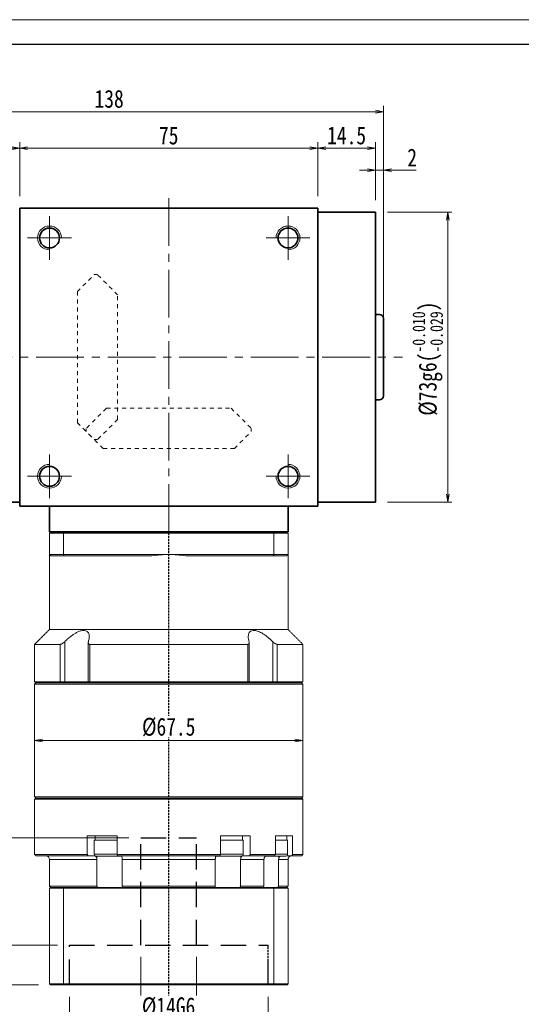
# Model space of a CAD drawing. Header units: millimetres. Extents: x -22 to 512, y -24 to 348.
# Tile 3 of 7: x 108 to 234, y 100 to 348. Entities that reach past the tile are written whole.
import ezdxf

# ---------------------------------------------------------------- set-up
doc = ezdxf.new("R2010")
doc.units = ezdxf.units.MM
for name, pattern in [('DASHED', [0.75, 0.5, -0.25]), ('DASHED2', [9.525, 6.35, -3.175]), ('点画线', [18, 12, -2, 2, -2]), ('虚线', [2, 1, -1])]:
    doc.linetypes.add(name, pattern=pattern)
doc.layers.add('4虚线层', color=6, linetype='DASHED2')
for name, color, linetype, lineweight in [('EB0_1', 7, 'Continuous', 35), ('中心线层', 1, '点画线', 18), ('图框_外框线', 7, 'Continuous', 18), ('尺寸线层', 3, 'Continuous', 18), ('粗实线层', 7, 'Continuous', 35), ('虚线层_1', 6, '虚线', 18)]:
    doc.layers.add(name, color=color, linetype=linetype, lineweight=lineweight)
doc.styles.add('宋体', font='SimSun.ttf', dxfattribs={"width": 0.8})
doc.dimstyles.new('A水平标注$0', dxfattribs={"dimtxt": 3.5, "dimasz": 2, "dimexe": 1.5, "dimexo": 3, "dimgap": 1.1, "dimtad": 1, "dimtoh": 1, "dimdec": 4, "dimdsep": 46, "dimtxsty": '宋体', "dimblk": 'OPEN', "dimcen": 3, "dimclrd": 3, "dimclre": 3, "dimclrt": 6, "dimadec": 0, "dimazin": 0, "dimtm": 1e-09, "dimtfac": 1, "dimtdec": 4, "dimtix": 1, "dimtmove": 0, "dimatfit": 3, "dimldrblk": 'OPEN', "dimfxl": 0, "dimlwd": 13, "dimlwe": 13, "dimarcsym": 0})
doc.dimstyles.new('D直径标注φ25', dxfattribs={"dimtxt": 3.5, "dimasz": 2, "dimexe": 1, "dimexo": 3, "dimtad": 1, "dimtoh": 1, "dimdec": 1, "dimdsep": 46, "dimtxsty": '宋体', "dimblk": 'OPEN', "dimcen": 3, "dimclrd": 3, "dimclre": 3, "dimclrt": 130, "dimadec": 0, "dimazin": 0, "dimtm": 1e-09, "dimtfac": 1, "dimtdec": 1, "dimtmove": 0, "dimatfit": 0, "dimldrblk": 'OPEN', "dimfxl": 0, "dimlwd": 13, "dimlwe": 13, "dimarcsym": 0})

# ---------------------------------------------------------------- blocks, each defined once
blk = doc.blocks.new('_Open')
at = {"color": 0, "linetype": 'ByBlock', "lineweight": -2}
for p, q in [((-1, 0.17), (0, 0)), ((-1, -0.17), (0, 0)), ((0, 0), (-1, 0))]:
    blk.add_line(p, q, dxfattribs=at)
blk = doc.blocks.new('*D16')
at = {"layer": 'Defpoints', "color": 0, "transparency": 16777216}
for p in [(183.22, 315.53), (108.22, 300.43), (183.22, 300.43)]:
    blk.add_point(p, dxfattribs=at)
at = {"layer": '尺寸线层', "color": 3, "lineweight": 13, "transparency": 16777216}
for p, q in [((108.22, 303.43), (108.22, 317.03)), ((110.22, 315.53), (181.22, 315.53)), ((183.22, 303.43), (183.22, 317.03))]:
    blk.add_line(p, q, dxfattribs=at)
at = {"layer": '尺寸线层', "color": 3, "lineweight": 13, "transparency": 16777216, "xscale": 2, "yscale": 2, "zscale": 2, "rotation": 180}
blk.add_blockref('_Open', (108.22, 315.53), dxfattribs=at)
at = {"layer": '尺寸线层', "color": 3, "lineweight": 13, "transparency": 16777216, "xscale": 2, "yscale": 2, "zscale": 2}
blk.add_blockref('_Open', (183.22, 315.53), dxfattribs=at)
at = {"layer": '尺寸线层', "color": 6, "transparency": 16777216, "insert": (145.72, 318.7), "char_height": 4.5, "attachment_point": 5, "style": '宋体', "bg_fill": 3, "box_fill_scale": 1.1, "bg_fill_color": 257, "bg_fill_transparency": 0}
blk.add_mtext('75', dxfattribs=at)
blk = doc.blocks.new('*D17')
at = {"layer": 'Defpoints', "color": 0, "transparency": 16777216}
for p in [(93.72, 315.53), (108.22, 300.43), (93.72, 299.43)]:
    blk.add_point(p, dxfattribs=at)
at = {"layer": '尺寸线层', "color": 3, "lineweight": 13, "transparency": 16777216}
for p, q in [((93.72, 302.43), (93.72, 317.03)), ((106.22, 315.53), (95.72, 315.53)), ((108.22, 303.43), (108.22, 317.03))]:
    blk.add_line(p, q, dxfattribs=at)
at = {"layer": '尺寸线层', "color": 3, "lineweight": 13, "transparency": 16777216, "xscale": 2, "yscale": 2, "zscale": 2, "rotation": 180}
blk.add_blockref('_Open', (93.72, 315.53), dxfattribs=at)
at = {"layer": '尺寸线层', "color": 3, "lineweight": 13, "transparency": 16777216, "xscale": 2, "yscale": 2, "zscale": 2}
blk.add_blockref('_Open', (108.22, 315.53), dxfattribs=at)
at = {"layer": '尺寸线层', "color": 6, "transparency": 16777216, "insert": (100.97, 318.71), "char_height": 4.5, "attachment_point": 5, "style": '宋体', "bg_fill": 3, "box_fill_scale": 1.1, "bg_fill_color": 257, "bg_fill_transparency": 0}
blk.add_mtext('14.5', dxfattribs=at)
blk = doc.blocks.new('*D19')
at = {"layer": 'Defpoints', "color": 0, "transparency": 16777216}
for p in [(61.72, 324.72), (61.72, 269.93), (199.72, 269.93)]:
    blk.add_point(p, dxfattribs=at)
at = {"layer": '尺寸线层', "color": 3, "lineweight": 13, "transparency": 16777216}
for p, q in [((61.72, 272.93), (61.72, 326.22)), ((197.72, 324.72), (63.72, 324.72)), ((199.72, 272.93), (199.72, 326.22))]:
    blk.add_line(p, q, dxfattribs=at)
at = {"layer": '尺寸线层', "color": 3, "lineweight": 13, "transparency": 16777216, "xscale": 2, "yscale": 2, "zscale": 2, "rotation": 180}
blk.add_blockref('_Open', (61.72, 324.72), dxfattribs=at)
at = {"layer": '尺寸线层', "color": 3, "lineweight": 13, "transparency": 16777216, "xscale": 2, "yscale": 2, "zscale": 2}
blk.add_blockref('_Open', (199.72, 324.72), dxfattribs=at)
at = {"layer": '尺寸线层', "color": 6, "transparency": 16777216, "insert": (130.72, 327.92), "char_height": 4.5, "attachment_point": 5, "style": '宋体', "bg_fill": 3, "box_fill_scale": 1.1, "bg_fill_color": 257, "bg_fill_transparency": 0}
blk.add_mtext('138', dxfattribs=at)
blk = doc.blocks.new('*D21')
at = {"layer": 'Defpoints', "color": 0, "transparency": 16777216}
for p in [(199.72, 310), (197.72, 299.43), (199.72, 271.68)]:
    blk.add_point(p, dxfattribs=at)
at = {"layer": '尺寸线层', "color": 3, "lineweight": 13, "transparency": 16777216}
for p, q in [((195.72, 310), (193.72, 310)), ((197.72, 302.43), (197.72, 311.5)), ((197.72, 310), (199.72, 310)), ((199.72, 274.68), (199.72, 311.5)), ((204.96, 310), (201.72, 310)), ((207.95, 310), (204.96, 310))]:
    blk.add_line(p, q, dxfattribs=at)
at = {"layer": '尺寸线层', "color": 3, "lineweight": 13, "transparency": 16777216, "xscale": 2, "yscale": 2, "zscale": 2}
blk.add_blockref('_Open', (197.72, 310), dxfattribs=at)
at = {"layer": '尺寸线层', "color": 3, "lineweight": 13, "transparency": 16777216, "xscale": 2, "yscale": 2, "zscale": 2, "rotation": 180}
blk.add_blockref('_Open', (199.72, 310), dxfattribs=at)
at = {"layer": '尺寸线层', "color": 6, "transparency": 16777216, "insert": (206.95, 313.17), "char_height": 4.5, "attachment_point": 5, "style": '宋体', "bg_fill": 3, "box_fill_scale": 1.1, "bg_fill_color": 257, "bg_fill_transparency": 0}
blk.add_mtext('2', dxfattribs=at)
blk = doc.blocks.new('*D22')
at = {"layer": 'Defpoints', "color": 0, "transparency": 16777216}
for p in [(197.72, 315.53), (183.22, 300.43), (197.72, 299.43)]:
    blk.add_point(p, dxfattribs=at)
at = {"layer": '尺寸线层', "color": 3, "lineweight": 13, "transparency": 16777216}
for p, q in [((183.22, 303.43), (183.22, 317.03)), ((185.22, 315.53), (195.72, 315.53)), ((197.72, 302.43), (197.72, 317.03))]:
    blk.add_line(p, q, dxfattribs=at)
at = {"layer": '尺寸线层', "color": 3, "lineweight": 13, "transparency": 16777216, "xscale": 2, "yscale": 2, "zscale": 2, "rotation": 180}
blk.add_blockref('_Open', (183.22, 315.53), dxfattribs=at)
at = {"layer": '尺寸线层', "color": 3, "lineweight": 13, "transparency": 16777216, "xscale": 2, "yscale": 2, "zscale": 2}
blk.add_blockref('_Open', (197.72, 315.53), dxfattribs=at)
at = {"layer": '尺寸线层', "color": 6, "transparency": 16777216, "insert": (190.47, 318.71), "char_height": 4.5, "attachment_point": 5, "style": '宋体', "bg_fill": 3, "box_fill_scale": 1.1, "bg_fill_color": 257, "bg_fill_transparency": 0}
blk.add_mtext('14.5', dxfattribs=at)
blk = doc.blocks.new('*D23')
at = {"layer": 'Defpoints', "color": 0, "transparency": 16777216}
for p in [(197.72, 299.43), (197.72, 226.43), (215.93, 226.43)]:
    blk.add_point(p, dxfattribs=at)
at = {"layer": '尺寸线层', "color": 3, "lineweight": 13, "transparency": 16777216}
for p, q in [((200.72, 299.43), (216.93, 299.43)), ((215.93, 297.43), (215.93, 228.43)), ((200.72, 226.43), (216.93, 226.43))]:
    blk.add_line(p, q, dxfattribs=at)
at = {"layer": '尺寸线层', "color": 3, "lineweight": 13, "transparency": 16777216, "xscale": 2, "yscale": 2, "zscale": 2}
for p, rotation in [((215.93, 299.43), 90), ((215.93, 226.43), 270)]:
    blk.add_blockref('_Open', p, dxfattribs=dict(at, rotation=rotation))
at = {"layer": '尺寸线层', "color": 130, "transparency": 16777216, "insert": (210.86, 262.55), "char_height": 4.5, "attachment_point": 5, "rotation": 90, "style": '宋体', "bg_fill": 3, "box_fill_scale": 1.1, "bg_fill_color": 257, "bg_fill_transparency": 0}
blk.add_mtext('{\\A1;\\A1;%%C73g6({\\H0.707107x;\\S-0.010^ -0.029;})}', dxfattribs=at)
blk = doc.blocks.new('*D37')
at = {"layer": 'Defpoints', "color": 0, "transparency": 16777216}
for p in [(120.72, 104.93), (170.72, 104.93), (170.72, 88.27)]:
    blk.add_point(p, dxfattribs=at)
at = {"layer": '尺寸线层', "color": 3, "lineweight": 13, "transparency": 16777216}
for p, q in [((120.72, 101.93), (120.72, 86.77)), ((170.72, 101.93), (170.72, 86.77)), ((122.72, 88.27), (168.72, 88.27))]:
    blk.add_line(p, q, dxfattribs=at)
at = {"layer": '尺寸线层', "color": 3, "lineweight": 13, "transparency": 16777216, "xscale": 2, "yscale": 2, "zscale": 2, "rotation": 180}
blk.add_blockref('_Open', (120.72, 88.27), dxfattribs=at)
at = {"layer": '尺寸线层', "color": 3, "lineweight": 13, "transparency": 16777216, "xscale": 2, "yscale": 2, "zscale": 2}
blk.add_blockref('_Open', (170.72, 88.27), dxfattribs=at)
at = {"layer": '尺寸线层', "color": 6, "transparency": 16777216, "insert": (145.72, 91.64), "char_height": 4.5, "attachment_point": 5, "style": '宋体', "bg_fill": 3, "box_fill_scale": 1.1, "bg_fill_color": 257, "bg_fill_transparency": 0}
blk.add_mtext('%%C50E7', dxfattribs=at)
blk = doc.blocks.new('*D38')
at = {"layer": 'Defpoints', "color": 0, "transparency": 16777216}
for p in [(138.72, 114.93), (152.72, 114.93), (152.72, 96.04)]:
    blk.add_point(p, dxfattribs=at)
at = {"layer": '尺寸线层', "color": 3, "lineweight": 13, "transparency": 16777216}
for p, q in [((138.72, 111.93), (138.72, 94.54)), ((152.72, 111.93), (152.72, 94.54)), ((140.72, 96.04), (150.72, 96.04))]:
    blk.add_line(p, q, dxfattribs=at)
at = {"layer": '尺寸线层', "color": 3, "lineweight": 13, "transparency": 16777216, "xscale": 2, "yscale": 2, "zscale": 2, "rotation": 180}
blk.add_blockref('_Open', (138.72, 96.04), dxfattribs=at)
at = {"layer": '尺寸线层', "color": 3, "lineweight": 13, "transparency": 16777216, "xscale": 2, "yscale": 2, "zscale": 2}
blk.add_blockref('_Open', (152.72, 96.04), dxfattribs=at)
at = {"layer": '尺寸线层', "color": 6, "transparency": 16777216, "insert": (145.68, 99.41), "char_height": 4.5, "attachment_point": 5, "style": '宋体', "bg_fill": 3, "box_fill_scale": 1.1, "bg_fill_color": 257, "bg_fill_transparency": 0}
blk.add_mtext('%%C14G6', dxfattribs=at)
blk = doc.blocks.new('*D39')
at = {"layer": 'Defpoints', "color": 0, "transparency": 16777216}
for p in [(120.72, 114.93), (104.07, 104.93), (115.92, 104.93)]:
    blk.add_point(p, dxfattribs=at)
at = {"layer": '尺寸线层', "color": 3, "lineweight": 13, "transparency": 16777216}
for p, q in [((117.72, 114.93), (102.57, 114.93)), ((104.07, 112.93), (104.07, 106.93)), ((112.92, 104.93), (102.57, 104.93))]:
    blk.add_line(p, q, dxfattribs=at)
at = {"layer": '尺寸线层', "color": 3, "lineweight": 13, "transparency": 16777216, "xscale": 2, "yscale": 2, "zscale": 2}
for p, rotation in [((104.07, 114.93), 90), ((104.07, 104.93), 270)]:
    blk.add_blockref('_Open', p, dxfattribs=dict(at, rotation=rotation))
at = {"layer": '尺寸线层', "color": 6, "transparency": 16777216, "insert": (100.87, 109.93), "char_height": 4.5, "attachment_point": 5, "rotation": 90, "style": '宋体', "bg_fill": 3, "box_fill_scale": 1.1, "bg_fill_color": 257, "bg_fill_transparency": 0}
blk.add_mtext('10', dxfattribs=at)
blk = doc.blocks.new('*D40')
at = {"layer": 'Defpoints', "color": 0, "transparency": 16777216}
for p in [(138.72, 141.93), (94.26, 104.93), (115.92, 104.93)]:
    blk.add_point(p, dxfattribs=at)
at = {"layer": '尺寸线层', "color": 3, "lineweight": 13, "transparency": 16777216}
for p, q in [((135.72, 141.93), (92.76, 141.93)), ((94.26, 139.93), (94.26, 106.93)), ((112.92, 104.93), (92.76, 104.93))]:
    blk.add_line(p, q, dxfattribs=at)
at = {"layer": '尺寸线层', "color": 3, "lineweight": 13, "transparency": 16777216, "xscale": 2, "yscale": 2, "zscale": 2}
for p, rotation in [((94.26, 141.93), 90), ((94.26, 104.93), 270)]:
    blk.add_blockref('_Open', p, dxfattribs=dict(at, rotation=rotation))
at = {"layer": '尺寸线层', "color": 6, "transparency": 16777216, "insert": (91.06, 123.43), "char_height": 4.5, "attachment_point": 5, "rotation": 90, "style": '宋体', "bg_fill": 3, "box_fill_scale": 1.1, "bg_fill_color": 257, "bg_fill_transparency": 0}
blk.add_mtext('37', dxfattribs=at)
blk = doc.blocks.new('*D41')
at = {"layer": 'Defpoints', "color": 0, "transparency": 16777216}
for p in [(111.97, 166.43), (111.97, 166.43), (179.47, 166.43)]:
    blk.add_point(p, dxfattribs=at)
at = {"layer": '尺寸线层', "color": 3, "lineweight": 13, "transparency": 16777216}
for p, q in [((111.97, 169.43), (111.97, 167.93)), ((179.47, 169.43), (179.47, 167.93)), ((177.47, 166.43), (113.97, 166.43))]:
    blk.add_line(p, q, dxfattribs=at)
at = {"layer": '尺寸线层', "color": 3, "lineweight": 13, "transparency": 16777216, "xscale": 2, "yscale": 2, "zscale": 2, "rotation": 180}
blk.add_blockref('_Open', (111.97, 166.43), dxfattribs=at)
at = {"layer": '尺寸线层', "color": 3, "lineweight": 13, "transparency": 16777216, "xscale": 2, "yscale": 2, "zscale": 2}
blk.add_blockref('_Open', (179.47, 166.43), dxfattribs=at)
at = {"layer": '尺寸线层', "color": 6, "transparency": 16777216, "insert": (145.72, 169.79), "char_height": 4.5, "attachment_point": 5, "style": '宋体', "bg_fill": 3, "box_fill_scale": 1.1, "bg_fill_color": 257, "bg_fill_transparency": 0}
blk.add_mtext('%%c67.5', dxfattribs=at)

msp = doc.modelspace()

# ---------------------------------------------------------------- linework, layer by layer
at = {"color": 7, "linetype": 'Continuous', "lineweight": 15}
for p, q in [((115.72358, 218.62896), (119.26607, 218.62896)), ((115.72358, 218.62896), (115.72358, 213.22896)), ((119.3797, 218.92896), (116.02358, 218.92896)), ((119.26607, 218.62896), (172.18109, 218.62896)), ((119.26607, 213.22896), (119.26607, 218.62896)), ((172.06746, 218.92896), (119.3797, 218.92896)), ((175.42358, 218.92896), (172.06746, 218.92896)), ((172.18109, 218.62896), (172.18109, 213.22896)), ((172.18109, 218.62896), (175.72358, 218.62896)), ((175.72358, 213.22896), (175.72358, 218.62896)), ((119.26607, 213.22896), (115.72358, 213.22896)), ((145.72358, 213.22896), (119.26607, 213.22896)), ((172.18109, 213.22896), (145.72358, 213.22896)), ((175.72358, 213.22896), (172.18109, 213.22896)), ((116.02358, 212.92896), (119.3797, 212.92896)), ((119.3797, 212.92896), (141.49156, 212.92896)), ((149.9556, 212.92896), (172.06746, 212.92896)), ((172.06746, 212.92896), (175.42358, 212.92896)), ((175.72358, 194.37896), (115.72358, 194.37896)), ((119.542, 181.22896), (119.542, 191.29841)), ((171.90516, 191.29841), (171.90516, 181.22896)), ((118.4317, 190.62896), (111.97358, 190.62896)), ((118.4317, 190.62896), (118.4317, 181.22896)), ((165.57845, 190.62896), (125.86871, 190.62896)), ((125.86871, 181.22896), (125.86871, 190.62896)), ((165.57845, 190.62896), (165.57845, 181.22896)), ((179.47358, 190.62896), (173.01546, 190.62896)), ((173.01546, 181.22896), (173.01546, 190.62896)), ((118.4317, 181.22896), (111.97358, 181.22896)), ((119.542, 181.22896), (118.4317, 181.22896)), ((118.6743, 180.92896), (118.4317, 181.22896)), ((119.45151, 180.92896), (119.542, 181.22896)), ((125.457, 181.22896), (119.542, 181.22896)), ((125.86871, 181.22896), (125.457, 181.22896)), ((165.57845, 181.22896), (125.86871, 181.22896)), ((126.04519, 180.92896), (125.86871, 181.22896)), ((165.57845, 181.22896), (165.40196, 180.92896)), ((165.99016, 181.22896), (165.57845, 181.22896)), ((171.90516, 181.22896), (165.99016, 181.22896)), ((171.90516, 181.22896), (171.99565, 180.92896)), ((173.01546, 181.22896), (171.90516, 181.22896)), ((173.01546, 181.22896), (172.77286, 180.92896)), ((179.47358, 181.22896), (173.01546, 181.22896)), ((111.97358, 180.62896), (145.72358, 180.62896)), ((145.72358, 180.92896), (112.27358, 180.92896)), ((112.27358, 180.92896), (118.6743, 180.92896)), ((126.04519, 180.92896), (165.40196, 180.92896)), ((179.17358, 180.92896), (145.72358, 180.92896)), ((145.72358, 180.62896), (179.47358, 180.62896)), ((172.77286, 180.92896), (179.17358, 180.92896)), ((179.47358, 152.22896), (111.97358, 152.22896)), ((111.97358, 151.62896), (145.72358, 151.62896)), ((112.27358, 151.92896), (179.17358, 151.92896)), ((145.72358, 151.92896), (112.27358, 151.92896)), ((179.17358, 151.92896), (145.72358, 151.92896)), ((145.72358, 151.62896), (179.47358, 151.62896)), ((125.23679, 142.42896), (125.23679, 137.72896)), ((125.23679, 142.42896), (128.32994, 142.42896)), ((130.47358, 141.32896), (126.97358, 141.32896)), ((129.37259, 142.42896), (128.32994, 142.42896)), ((129.37259, 142.42896), (132.7395, 142.42896)), ((132.7395, 141.32896), (130.47358, 141.32896)), ((132.7395, 137.72896), (132.7395, 142.42896)), ((158.70766, 142.42896), (158.70766, 137.72896)), ((158.70766, 142.42896), (162.07457, 142.42896)), ((164.00467, 141.32896), (158.70766, 141.32896)), ((163.11722, 142.42896), (162.07457, 142.42896)), ((163.11722, 142.42896), (166.21037, 142.42896)), ((164.47358, 141.32896), (164.00467, 141.32896)), ((166.21037, 137.72896), (166.21037, 142.42896)), ((172.54435, 142.42896), (172.54435, 137.72896)), ((172.54435, 142.42896), (174.6463, 142.42896)), ((175.63735, 141.32896), (172.54435, 141.32896)), ((175.24827, 142.42896), (174.6463, 142.42896)), ((175.24827, 142.42896), (176.87605, 142.42896)), ((176.87605, 137.72896), (176.87605, 142.42896)), ((125.23679, 137.72896), (111.97358, 137.72896)), ((112.27358, 137.42896), (125.42983, 137.42896)), ((115.72358, 136.42896), (127.65072, 136.42896)), ((125.42983, 137.42896), (127.00648, 137.42896)), ((130.47358, 137.82896), (126.97358, 137.82896)), ((127.47358, 137.32896), (130.47358, 137.32896)), ((127.60091, 137.32896), (127.60091, 136.81235)), ((127.65072, 136.42896), (127.65072, 129.72896)), ((132.7395, 137.82896), (130.47358, 137.82896)), ((130.47358, 137.32896), (133.47358, 137.32896)), ((158.70766, 137.72896), (132.7395, 137.72896)), ((132.84222, 137.42896), (158.60494, 137.42896)), ((134.02287, 136.42896), (157.42428, 136.42896)), ((134.02287, 129.72896), (134.02287, 136.42896)), ((157.42428, 136.42896), (157.42428, 129.72896)), ((157.97358, 137.32896), (163.57166, 137.32896)), ((164.00467, 137.82896), (158.70766, 137.82896)), ((163.57166, 137.32896), (163.97358, 137.32896)), ((163.79644, 129.72896), (163.79644, 136.42896)), ((163.79644, 136.42896), (169.66876, 136.42896)), ((163.84625, 137.32896), (163.84625, 136.81235)), ((164.47358, 137.82896), (164.00467, 137.82896)), ((164.44068, 137.42896), (166.01733, 137.42896)), ((166.01733, 137.42896), (172.3143, 137.42896)), ((172.54435, 137.72896), (166.21037, 137.72896)), ((169.66876, 136.42896), (169.66876, 129.72896)), ((170.08234, 137.32896), (175.13735, 137.32896)), ((175.63735, 137.82896), (172.54435, 137.82896)), ((173.34773, 129.72896), (173.34773, 136.42896)), ((173.34773, 136.42896), (175.72358, 136.42896)), ((173.41993, 137.32896), (173.41993, 136.81235)), ((175.43735, 137.42896), (176.59384, 137.42896)), ((176.59384, 137.42896), (179.17358, 137.42896)), ((179.47358, 137.72896), (176.87605, 137.72896)), ((127.65072, 129.72896), (115.72358, 129.72896)), ((115.72358, 129.22896), (119.26607, 129.22896)), ((115.72358, 129.22896), (115.72358, 105.12896)), ((119.34177, 129.42896), (115.92358, 129.42896)), ((119.26607, 129.22896), (119.26607, 105.12896)), ((119.26607, 129.22896), (172.18109, 129.22896)), ((172.10539, 129.42896), (119.34177, 129.42896)), ((157.42428, 129.72896), (134.02287, 129.72896)), ((169.66876, 129.72896), (163.79644, 129.72896)), ((175.52358, 129.42896), (172.10539, 129.42896)), ((172.18109, 129.22896), (175.72358, 129.22896)), ((172.18109, 129.22896), (172.18109, 105.12896)), ((175.72358, 129.72896), (173.34773, 129.72896)), ((175.72358, 129.22896), (175.72358, 105.12896)), ((119.26607, 105.12896), (115.72358, 105.12896)), ((115.92358, 104.92896), (119.34177, 104.92896)), ((172.18109, 105.12896), (119.26607, 105.12896)), ((119.34177, 104.92896), (172.10539, 104.92896)), ((172.10539, 104.92896), (175.52358, 104.92896)), ((175.72358, 105.12896), (172.18109, 105.12896))]:
    msp.add_line(p, q, dxfattribs=at)
at = {"color": 1, "linetype": 'DASHED'}
for p, q in [((145.72358, 100.37726), (145.72358, 218.92896)), ((170.72358, 104.92896), (170.72358, 114.92896)), ((170.72358, 104.92896), (170.72358, 114.92896))]:
    msp.add_line(p, q, dxfattribs=at)
at = {"color": 7, "linetype": 'Continuous', "lineweight": 15}
for centre, radius, start, end in [((145.72358, 183.22896), 30, 90, 98.1096145), ((145.72358, 183.22896), 30, 81.8903855, 90), ((114.72358, 136.42896), 1, 0, 90), ((127.47358, 137.82896), 0.5, 180, 270), ((133.47358, 137.82896), 0.5, 270, 302.4574441), ((157.97358, 137.82896), 0.5, 241.6040712, 270), ((163.97358, 137.82896), 0.5, 270, 0), ((175.13735, 137.82896), 0.5, 270, 0), ((176.72358, 136.42896), 1, 90, 180)]:
    msp.add_arc(centre, radius, start, end, dxfattribs=at)
for points in [[(115.72358, 218.62896), (116.02358, 218.92896)], [(119.26607, 218.62896), (119.3797, 218.92896)], [(172.18109, 218.62896), (172.06746, 218.92896)], [(175.42358, 218.92896), (175.72358, 218.62896)], [(115.72358, 194.37896), (115.72358, 213.22896)], [(115.72358, 213.22896), (116.02358, 212.92896)], [(119.26607, 213.22896), (119.3797, 212.92896)], [(172.06746, 212.92896), (172.18109, 213.22896)], [(175.42358, 212.92896), (175.72358, 213.22896)], [(175.72358, 213.22896), (175.72358, 194.37896)], [(111.97358, 190.62896), (115.72358, 194.37896)], [(175.72358, 194.37896), (179.47358, 190.62896)], [(125.457, 181.22896), (125.457, 191.0341)], [(165.99016, 191.03366), (165.99016, 181.22896)], [(111.97358, 181.22896), (111.97358, 190.62896)], [(179.47358, 190.62896), (179.47358, 181.22896)], [(112.27358, 180.92896), (111.97358, 181.22896)], [(125.757, 180.92896), (125.457, 181.22896)], [(165.99016, 181.22896), (165.69016, 180.92896)], [(179.47358, 181.22896), (179.17358, 180.92896)], [(111.97358, 180.62896), (112.27358, 180.92896)], [(111.97358, 152.22896), (111.97358, 180.62896)], [(179.17358, 180.92896), (179.47358, 180.62896)], [(179.47358, 180.62896), (179.47358, 152.22896)], [(112.27358, 151.92896), (111.97358, 152.22896)], [(111.97358, 151.62896), (112.27358, 151.92896)], [(111.97358, 137.72896), (111.97358, 151.62896)], [(179.47358, 152.22896), (179.17358, 151.92896)], [(179.17358, 151.92896), (179.47358, 151.62896)], [(179.47358, 151.62896), (179.47358, 137.72896)], [(126.97358, 137.82896), (126.97358, 141.32896)], [(127.17358, 141.32896), (127.17358, 142.42896)], [(164.27358, 142.42896), (164.27358, 141.32896)], [(164.47358, 141.32896), (164.47358, 137.82896)], [(175.43735, 142.42896), (175.43735, 141.32896)], [(175.63735, 141.32896), (175.63735, 137.82896)], [(112.27358, 137.42896), (111.97358, 137.72896)], [(115.72358, 129.72896), (115.72358, 136.42896)], [(125.42983, 137.42896), (125.23679, 137.72896)], [(127.60091, 136.81235), (127.65072, 136.42896)], [(132.7395, 137.72896), (132.84222, 137.42896)], [(134.02287, 136.42896), (133.99743, 136.81235)], [(157.44973, 136.81235), (157.42428, 136.42896)], [(158.60494, 137.42896), (158.70766, 137.72896)], [(163.79644, 136.42896), (163.84625, 136.81235)], [(166.21037, 137.72896), (166.01733, 137.42896)], [(169.7269, 136.81235), (169.66876, 136.42896)], [(172.3143, 137.42896), (172.54435, 137.72896)], [(173.34773, 136.42896), (173.41993, 136.81235)], [(175.72358, 136.42896), (175.72358, 129.72896)], [(176.87605, 137.72896), (176.59384, 137.42896)], [(179.47358, 137.72896), (179.17358, 137.42896)], [(116.02358, 129.42896), (115.72358, 129.72896)], [(115.72358, 129.22896), (115.92358, 129.42896)], [(119.26607, 129.22896), (119.34177, 129.42896)], [(127.85846, 129.42896), (127.65072, 129.72896)], [(134.02287, 129.72896), (134.10874, 129.42896)], [(157.33842, 129.42896), (157.42428, 129.72896)], [(163.79644, 129.72896), (163.5887, 129.42896)], [(169.44967, 129.42896), (169.66876, 129.72896)], [(172.18109, 129.22896), (172.10539, 129.42896)], [(173.34773, 129.72896), (173.05827, 129.42896)], [(175.72358, 129.72896), (175.42358, 129.42896)], [(175.52358, 129.42896), (175.72358, 129.22896)], [(115.92358, 104.92896), (115.72358, 105.12896)], [(119.34177, 104.92896), (119.26607, 105.12896)], [(172.10539, 104.92896), (172.18109, 105.12896)], [(175.72358, 105.12896), (175.52358, 104.92896)]]:
    msp.add_open_spline(points, degree=1, dxfattribs=at)
for points, knots in [([(125.50358, 191.29841), (125.5899, 191.6231), (125.73076, 192.15291), (125.73097, 192.82268), (125.63145, 193.288), (125.43837, 193.64825), (125.12581, 193.96184), (124.58148, 194.16856), (123.75303, 194.09918), (122.9194, 193.79356), (122.17393, 193.39618), (121.41904, 192.90723), (120.60187, 192.27799), (119.95646, 191.70225), (119.61551, 191.37003), (119.542, 191.29841)], [0, 0, 0, 0, 1.111823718, 1.814206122, 2.515660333, 3.044836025, 3.573294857, 4.429537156, 5.288250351, 6.104434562, 6.713373, 7.323286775, 8.207714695, 9.093503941, 9.336985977, 9.336985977, 9.336985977, 9.336985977]), ([(171.90516, 191.29841), (171.56117, 191.6231), (170.99988, 192.15291), (170.14052, 192.82268), (169.45239, 193.288), (168.81004, 193.64825), (168.10999, 193.96184), (167.31312, 194.16856), (166.56917, 194.09918), (166.11062, 193.79356), (165.85947, 193.39618), (165.72027, 192.90723), (165.71031, 192.27799), (165.81931, 191.70225), (165.92154, 191.37003), (165.94358, 191.29841)], [0, 0, 0, 0, 1.111860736, 1.814266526, 2.515744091, 3.044937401, 3.573413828, 4.429684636, 5.288426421, 6.104637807, 6.713596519, 7.323530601, 8.207987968, 9.093806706, 9.337296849, 9.337296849, 9.337296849, 9.337296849]), ([(119.542, 191.29841), (119.41809, 191.18443), (119.20495, 190.98839), (118.88202, 190.7776), (118.62099, 190.65284), (118.49435, 190.63687), (118.4317, 190.62896)], [0, 0, 0, 0, 0.461690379, 0.794104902, 1.059065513, 1.318521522, 1.318521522, 1.318521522, 1.318521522]), ([(125.86871, 190.62896), (125.83397, 190.63062), (125.76329, 190.63399), (125.6747, 190.66065), (125.60055, 190.70133), (125.53601, 190.76116), (125.48632, 190.84367), (125.45505, 190.96329), (125.45417, 191.11499), (125.48694, 191.23665), (125.50358, 191.29841)], [0, 0, 0, 0, 0.0845501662, 0.1720244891, 0.2564971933, 0.3430793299, 0.4605833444, 0.5814376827, 0.7507540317, 0.9252792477, 0.9252792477, 0.9252792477, 0.9252792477]), ([(165.94358, 191.29841), (165.95908, 191.24175), (165.99044, 191.12707), (165.99341, 190.98244), (165.96814, 190.86359), (165.9239, 190.77799), (165.86088, 190.71151), (165.78489, 190.66553), (165.69122, 190.63487), (165.6165, 190.63096), (165.57845, 190.62896)], [0, 0, 0, 0, 0.1600222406, 0.3238934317, 0.4391565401, 0.5570675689, 0.6488337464, 0.7429943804, 0.8324760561, 0.925298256, 0.925298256, 0.925298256, 0.925298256]), ([(173.01546, 190.62896), (172.95671, 190.63597), (172.83948, 190.64995), (172.58984, 190.76381), (172.26059, 190.97269), (172.03712, 191.17748), (171.90516, 191.29841)], [0, 0, 0, 0, 0.244975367, 0.488865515, 0.828599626, 1.318556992, 1.318556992, 1.318556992, 1.318556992]), ([(127.00648, 137.42896), (127.03111, 137.42761), (127.12786, 137.4223), (127.29353, 137.3448), (127.47233, 137.14628), (127.56384, 136.94518), (127.59672, 136.82737), (127.60091, 136.81235)], [0, 0, 0, 0, 0.0898846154, 0.3530449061, 0.6161572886, 0.8790264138, 0.9174460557, 0.9174460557, 0.9174460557, 0.9174460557]), ([(133.99743, 136.81235), (133.9792, 136.91187), (133.94272, 137.11108), (133.84907, 137.32027), (133.75742, 137.41786), (133.70009, 137.42621), (133.68113, 137.42896)], [0, 0, 0, 0, 0.2094481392, 0.4192300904, 0.6292069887, 0.7329719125, 0.7329719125, 0.7329719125, 0.7329719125]), ([(157.76602, 137.42896), (157.75292, 137.42761), (157.70144, 137.4223), (157.61329, 137.3448), (157.51815, 137.14628), (157.46946, 136.94518), (157.45196, 136.82737), (157.44973, 136.81235)], [0, 0, 0, 0, 0.0718302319, 0.2821316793, 0.4923948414, 0.7024636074, 0.7331662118, 0.7331662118, 0.7331662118, 0.7331662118]), ([(163.84625, 136.81235), (163.88049, 136.91184), (163.94903, 137.11101), (164.12499, 137.32021), (164.29725, 137.41785), (164.40502, 137.4262), (164.44068, 137.42896)], [0, 0, 0, 0, 0.2619701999, 0.5244550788, 0.7871838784, 0.9171158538, 0.9171158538, 0.9171158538, 0.9171158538]), ([(170.43532, 137.42896), (170.40597, 137.42761), (170.29067, 137.4223), (170.09322, 137.3448), (169.88013, 137.14628), (169.77108, 136.94518), (169.7319, 136.82737), (169.7269, 136.81235)], [0, 0, 0, 0, 0.098305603, 0.386120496, 0.673882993, 0.961379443, 1.003398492, 1.003398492, 1.003398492, 1.003398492]), ([(173.41993, 136.81235), (173.47057, 136.91011), (173.57193, 137.10578), (173.75586, 137.28), (173.87819, 137.32152), (173.90012, 137.32896)], [0, 0, 0, 0, 0.3267769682, 0.6540747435, 0.7255650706, 0.7255650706, 0.7255650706, 0.7255650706])]:
    msp.add_open_spline(points, degree=3, knots=knots, dxfattribs=at)
at = {"layer": '4虚线层', "color": 6}
for p, q in [((138.72358, 141.92896), (152.72358, 141.92896)), ((138.72358, 114.92896), (138.72358, 141.92896)), ((152.72358, 114.92896), (152.72358, 141.92896)), ((120.72358, 114.92896), (170.72358, 114.92896)), ((120.72358, 104.92896), (120.72358, 114.92896)), ((170.72358, 104.92896), (170.72358, 114.92896))]:
    msp.add_line(p, q, dxfattribs=at)
at = {"layer": 'EB0_1'}
msp.add_line((175.72358, 218.92896), (115.72358, 218.92896), dxfattribs=at)
at = {"layer": '中心线层'}
for p, q in [((145.72358, 218.92896), (145.72358, 303.42896)), ((115.72358, 287.42896), (115.72358, 298.42896)), ((175.72358, 298.42896), (175.72358, 287.42896)), ((110.22358, 292.92896), (121.22358, 292.92896)), ((170.22358, 292.92896), (181.22358, 292.92896)), ((58.35796, 262.92896), (204.48861, 262.92896)), ((115.72358, 227.42896), (115.72358, 238.42896)), ((175.72358, 238.42896), (175.72358, 227.42896)), ((121.22358, 232.92896), (110.22358, 232.92896)), ((181.22358, 232.92896), (170.22358, 232.92896))]:
    msp.add_line(p, q, dxfattribs=at)
at = {"layer": '粗实线层'}
for p, q in [((108.22358, 300.42896), (183.22358, 300.42896)), ((108.22358, 299.52896), (108.22358, 300.42896)), ((108.22358, 300.42896), (108.22358, 225.42896)), ((183.22358, 300.42896), (183.22358, 225.42896)), ((183.22358, 299.42896), (197.72358, 299.42896)), ((197.72358, 299.42896), (197.72358, 226.42896)), ((197.72358, 273.67896), (198.72358, 273.67896)), ((199.72358, 272.67896), (199.72358, 253.17896)), ((197.72358, 252.17896), (198.72358, 252.17896)), ((108.22358, 226.42896), (93.72358, 226.42896)), ((183.22358, 226.42896), (197.72358, 226.42896)), ((108.22358, 225.42896), (183.22358, 225.42896)), ((115.72358, 218.92896), (115.72358, 225.42896)), ((175.72358, 218.92896), (175.72358, 225.42896))]:
    msp.add_line(p, q, dxfattribs=at)
for centre in [(115.72358, 292.92896), (175.72358, 292.92896), (115.72358, 232.92896), (175.72358, 232.92896)]:
    msp.add_circle(centre, 2.5, dxfattribs=at)
at = {"layer": '粗实线层', "lineweight": 18}
for centre, start, end in [((115.72358, 292.92896), 0, 270), ((175.72358, 292.92896), 270, 180), ((115.72358, 232.92896), 90, 360), ((175.72358, 232.92896), 180, 90)]:
    msp.add_arc(centre, 3, start, end, dxfattribs=at)
at = {"layer": '粗实线层'}
for centre, start, end in [((198.72358, 272.67896), 0, 90), ((198.72358, 253.17896), 270, 360)]:
    msp.add_arc(centre, 1, start, end, dxfattribs=at)
at = {"layer": '虚线层_1', "linetype": '虚线', "lineweight": 18}
for p, q in [((122.72358, 279.42896), (126.99358, 283.69896)), ((126.99358, 283.69896), (127.78201, 283.69896)), ((132.86358, 278.61739), (127.78201, 283.69896)), ((122.72358, 246.42896), (122.72358, 279.42896)), ((132.86358, 247.24054), (132.86358, 278.61739)), ((130.03515, 250.06896), (124.95358, 244.98739)), ((130.03515, 250.06896), (161.41201, 250.06896)), ((161.41201, 250.06896), (166.49358, 244.98739)), ((122.72358, 246.42896), (126.99358, 242.15896)), ((132.86358, 247.24054), (127.78201, 242.15896)), ((124.95358, 244.19896), (124.95358, 244.98739)), ((129.22358, 239.92896), (124.95358, 244.19896)), ((162.22358, 239.92896), (166.49358, 244.19896)), ((166.49358, 244.19896), (166.49358, 244.98739)), ((126.99358, 242.15896), (127.78201, 242.15896)), ((129.22358, 239.92896), (162.22358, 239.92896))]:
    msp.add_line(p, q, dxfattribs=at)

# ---------------------------------------------------------------- next in the draw order: dimensions: what is measured, and where the dimension line sits
at = {"layer": '尺寸线层'}
dim = msp.add_linear_dim(base=(183.22358, 315.5258), p1=(108.22358, 300.42896), p2=(183.22358, 300.42896), dimstyle='A水平标注$0', override={"dimtxt": 4.5, "dimgap": 1, "dimblk": 'Open', "dimtfill": 1, "dimtfillclr": 256}, dxfattribs=at)
dim.commit()
dim.dimension.update_dxf_attribs({"geometry": '*D16', "text_midpoint": (145.72358, 318.70039)})

# ---------------------------------------------------------------- next in the draw order: dimensions: what is measured, and where the dimension line sits
dim = msp.add_linear_dim(base=(93.72358, 315.5258), p1=(108.22358, 300.42896), p2=(93.72358, 299.42896), dimstyle='A水平标注$0', override={"dimtxt": 4.5, "dimgap": 1, "dimblk": 'Open', "dimtfill": 1, "dimtfillclr": 256}, dxfattribs=at)
dim.commit()
dim.dimension.update_dxf_attribs({"geometry": '*D17', "text_midpoint": (100.97358, 318.71296)})

# ---------------------------------------------------------------- next in the draw order: dimensions: what is measured, and where the dimension line sits
dim = msp.add_linear_dim(base=(61.72358, 324.72095), p1=(199.72358, 269.92896), p2=(61.72358, 269.92896), dimstyle='A水平标注$0', override={"dimtxt": 4.5, "dimgap": 1, "dimblk": 'Open', "dimtfill": 1, "dimtfillclr": 256}, dxfattribs=at)
dim.commit()
dim.dimension.update_dxf_attribs({"geometry": '*D19', "text_midpoint": (130.72358, 327.92067)})

# ---------------------------------------------------------------- next in the draw order: dimensions: what is measured, and where the dimension line sits
dim = msp.add_linear_dim(base=(199.72358, 309.99644), p1=(197.72358, 299.42896), p2=(199.72358, 271.67896), dimstyle='A水平标注$0', override={"dimtxt": 4.5, "dimgap": 1, "dimblk": 'Open', "dimtfill": 1, "dimtfillclr": 256}, dxfattribs=at)
dim.commit()
dim.dimension.update_dxf_attribs({"geometry": '*D21', "text_midpoint": (206.9536, 309.99644), "dimtype": 160})

# ---------------------------------------------------------------- next in the draw order: dimensions: what is measured, and where the dimension line sits
dim = msp.add_linear_dim(base=(197.72358, 315.5258), p1=(183.22358, 300.42896), p2=(197.72358, 299.42896), dimstyle='A水平标注$0', override={"dimtxt": 4.5, "dimgap": 1, "dimblk": 'Open', "dimtfill": 1, "dimtfillclr": 256}, dxfattribs=at)
dim.commit()
dim.dimension.update_dxf_attribs({"geometry": '*D22', "text_midpoint": (190.47358, 318.71296)})

# ---------------------------------------------------------------- next in the draw order: dimensions: what is measured, and where the dimension line sits
dim = msp.add_linear_dim(base=(215.93175, 226.42896), p1=(197.72358, 299.42896), p2=(197.72358, 226.42896), angle=270, text='{\\A1;\\A1;%%C73g6({\\H0.707107x;\\S-0.010^ -0.029;})}', dimstyle='D直径标注φ25', override={"dimtxt": 4.5, "dimgap": 1, "dimpost": 'φ<>', "dimtp": -0.01, "dimtm": 0.029, "dimtdec": 3, "dimtzin": 8}, dxfattribs=at)
dim.commit()
dim.dimension.update_dxf_attribs({"geometry": '*D23', "text_midpoint": (215.93175, 262.554), "dimtype": 160})

# ---------------------------------------------------------------- next in the draw order: linework, layer by layer
at = {"layer": '图框_外框线', "color": 3}
msp.add_lwpolyline([(-19.22439, -24.47264), (507.3302, -24.47264), (507.3302, 347.87667), (-19.22439, 347.87667)], close=True, dxfattribs=at)
at = {"layer": '图框_外框线', "color": 3, "lineweight": 25}
msp.add_lwpolyline([(12.11815, -18.20413), (501.06169, -18.20413), (501.06169, 341.60817), (12.11815, 341.60817)], close=True, dxfattribs=at)

# ---------------------------------------------------------------- next in the draw order: dimensions: what is measured, and where the dimension line sits
at = {"layer": '尺寸线层'}
for base, p1, p2, text, picture, middle in [((111.97358, 166.42896), (179.47358, 166.42896), (111.97358, 166.42896), '%%c<>', '*D41', (145.72358, 169.79298)), ((170.72358, 88.27103), (120.72358, 104.92896), (170.72358, 104.92896), '%%C<>E7', '*D37', (145.72358, 91.63505))]:
    dim = msp.add_linear_dim(base=base, p1=p1, p2=p2, text=text, dimstyle='A水平标注$0', override={"dimtxt": 4.5, "dimgap": 1, "dimblk": 'Open', "dimtfill": 1, "dimtfillclr": 256}, dxfattribs=at)
    dim.commit()
    dim.dimension.update_dxf_attribs({"geometry": picture, "text_midpoint": middle})

# ---------------------------------------------------------------- next in the draw order: dimensions: what is measured, and where the dimension line sits
dim = msp.add_linear_dim(base=(104.07359, 104.92896), p1=(120.72358, 114.92896), p2=(115.92358, 104.92896), angle=90, dimstyle='A水平标注$0', override={"dimtxt": 4.5, "dimgap": 1, "dimblk": 'Open', "dimtfill": 1, "dimtfillclr": 256}, dxfattribs=at)
dim.commit()
dim.dimension.update_dxf_attribs({"geometry": '*D39', "text_midpoint": (104.07359, 109.92896), "dimtype": 160})
dim = msp.add_linear_dim(base=(152.72358, 96.04336), p1=(138.72358, 114.92896), p2=(152.72358, 114.92896), text='%%C<>G6', dimstyle='A水平标注$0', override={"dimtxt": 4.5, "dimgap": 1, "dimblk": 'Open', "dimtfill": 1, "dimtfillclr": 256}, dxfattribs=at)
dim.commit()
dim.dimension.update_dxf_attribs({"geometry": '*D38', "text_midpoint": (145.68499, 96.04336), "dimtype": 160})

# ---------------------------------------------------------------- next in the draw order: dimensions: what is measured, and where the dimension line sits
dim = msp.add_linear_dim(base=(94.25761, 104.92896), p1=(138.72358, 141.92896), p2=(115.92358, 104.92896), angle=90, dimstyle='A水平标注$0', override={"dimtxt": 4.5, "dimgap": 1, "dimblk": 'Open', "dimtfill": 1, "dimtfillclr": 256}, dxfattribs=at)
dim.commit()
dim.dimension.update_dxf_attribs({"geometry": '*D40', "text_midpoint": (94.25761, 123.42896), "dimtype": 160})

doc.saveas('drawing.dxf')
